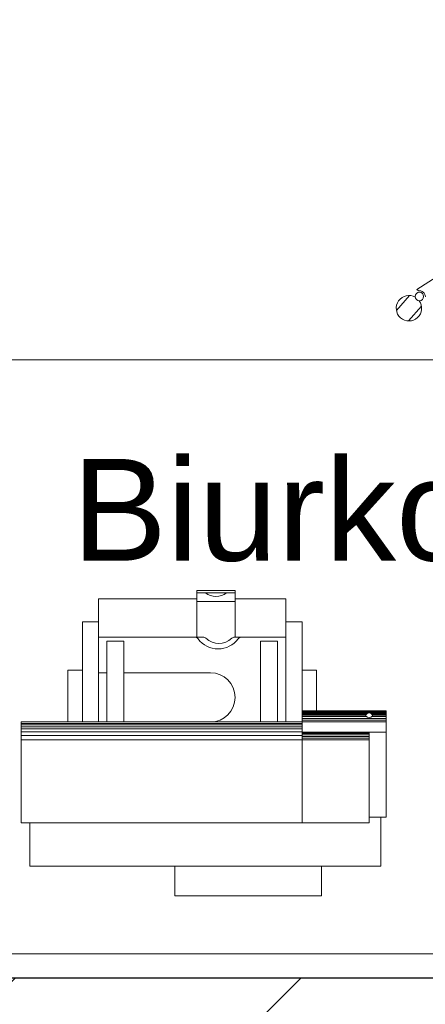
# Model space of a CAD drawing. Header units: millimetres. Extents: x 24385 to 79107, y -56478 to -23676.
# Tile 171 of 256: x 27051 to 27099, y -25946 to -25830. Entities that reach past the tile are written whole.
import ezdxf

# ---------------------------------------------------------------- set-up
doc = ezdxf.new("R2010")
doc.units = ezdxf.units.MM
doc.header["$LTSCALE"] = 2
for name, color, linetype, lineweight in [('0_OPIS', 7, 'Continuous', 13), ('3DPLAN_A_TABELKA POMIESZCZEŃ', 7, 'Continuous', 0), ('Opisy', 7, 'Continuous', 13)]:
    doc.layers.add(name, color=color, linetype=linetype, lineweight=lineweight)
for name, color, linetype in [('3DPLAN_A_KRESKOWANIE 1', 253, 'Continuous'), ('3DPLAN_A_OPIS', 8, 'Continuous'), ('3DPLAN_K_NOŚNA', 7, 'Continuous')]:
    doc.layers.add(name, color=color, linetype=linetype)
doc.layers.add('3DPLAN_A_OBWIEDNIA', color=6, linetype='Continuous', plot=False)
doc.layers.add('FURNITURE ZD 1 500', color=7, linetype='Continuous', lineweight=13, true_color=0x9fa8a5)
doc.styles.add('ARIAL', font='arial.ttf')

# ---------------------------------------------------------------- blocks, each defined once
blk = doc.blocks.new('kondygnacja -1')
at = {"layer": '3DPLAN_A_KRESKOWANIE 1'}
h = blk.add_hatch(dxfattribs=at)
h.set_pattern_fill('ANSI31', color=256, scale=7.5, style=0)
h.set_pattern_definition([(45, (23044.838, -26883.88), (-16.83798, 16.83798), [])])
h.paths.add_polyline_path([(31677.49, -24430.84), (30214.87, -24430.84), (30214.87, -24470.84), (30429.61, -24470.84), (30429.61, -24477.84), (30447.61, -24477.84), (30447.61, -24818.84), (30476.61, -24818.84), (30476.61, -24470.84), (31012.61, -24470.84), (31012.61, -24478.84), (31079.61, -24478.84), (31079.61, -24470.84), (31638.61, -24470.84), (31638.61, -25036.84), (31079.61, -25036.84), (31079.61, -25028.84), (31012.61, -25028.84), (31012.61, -25036.84), (30611.38, -25036.84), (30611.38, -25072.84), (31023.61, -25072.84), (31034.61, -25082.84), (31034.61, -25330.84), (31023.61, -25340.84), (30831.4, -25340.84, -0.038531), (30832.58, -25356.18), (30832.58, -25371.84), (31079.61, -25371.84), (31079.61, -25072.84), (31638.61, -25072.84), (31638.61, -25943.84), (30832.58, -25943.84), (30832.58, -26009.84), (31677.49, -26009.84)])
h.paths.add_polyline_path([(30682.61, -26009.84), (30832.58, -26009.84), (30832.58, -25943.84), (30760.61, -25943.84), (30760.61, -25454.67), (30735.61, -25464.58), (30735.61, -25943.84), (30682.61, -25943.84)])
h.paths.add_polyline_path([(30679.61, -25371.84), (30735.61, -25371.84), (30735.61, -25464.58), (30760.61, -25454.67), (30760.61, -25371.84), (30832.58, -25371.84), (30832.58, -25356.18, 0.038531), (30831.4, -25340.84), (30679.61, -25340.84)])
h.paths.add_polyline_path([(30355.83, -25371.84), (30425.61, -25371.84), (30425.61, -25379.84), (30463.61, -25379.84), (30463.61, -25424.74), (30471.61, -25424.74), (30471.61, -25395.84), (30533.61, -25395.84), (30533.61, -25371.84), (30576.61, -25371.84), (30576.61, -25341.84), (30472.61, -25341.84), (30472.61, -25326.84), (30427.61, -25326.84), (30427.61, -25341.84), (30355.83, -25341.84)])
h.paths.add_polyline_path([(30456.61, -25936.84), (30425.61, -25936.84), (30425.61, -25945.84), (30380.61, -25945.84), (30380.61, -26009.84), (30512.61, -26009.84), (30512.61, -25943.84), (30466.61, -25943.84), (30466.61, -25712.84), (30456.61, -25712.84)])
h.paths.add_polyline_path([(28888.61, -25941.84), (28888.61, -26009.84), (29013.61, -26009.84), (29013.61, -25941.84)])
h.paths.add_polyline_path([(28591.17, -26009.84), (28591.17, -25944.84), (28547.61, -25944.84), (28547.61, -26009.84)])
h.paths.add_polyline_path([(28624.61, -25870.53), (28654.8, -25870.53), (28654.8, -25924.53), (28624.61, -25924.53), (28624.61, -25944.84), (28591.17, -25944.84), (28591.17, -26009.84), (28713.61, -26009.84), (28713.61, -25941.84), (28672.61, -25941.84), (28672.61, -25932.84), (28657.61, -25932.84), (28657.61, -25716.84), (28624.61, -25716.84)])
h.paths.add_polyline_path([(28372.61, -25944.84), (28328.61, -25944.84), (28328.61, -25907.84), (28282.61, -25907.84), (28282.61, -25944.84), (28248.61, -25944.84), (28248.61, -26009.84), (28372.61, -26009.84)])
h.paths.add_polyline_path([(28092.61, -25563.84), (28054.61, -25563.84), (28054.61, -25383.84), (28067.6, -25383.84), (28067.61, -25375.84), (28340.61, -25375.84), (28340.61, -25341.84), (28070.61, -25341.84), (28070.61, -25332.84), (28030.61, -25332.84), (28030.61, -25395.6), (28048.71, -25395.6), (28048.71, -25449.6), (28030.61, -25449.6), (28030.61, -26009.84), (28073.61, -26009.84), (28073.61, -25944.84), (28054.61, -25944.84), (28054.61, -25668.84), (28092.61, -25668.84)])
h.paths.add_polyline_path([(27949.61, -25495.75), (27949.61, -25507.75), (27983.29, -25507.75), (27983.29, -25521.75), (27949.61, -25521.75), (27949.61, -25531.84), (27999.61, -25531.84), (27999.61, -25934.84), (27982.61, -25934.84), (27982.61, -25942.84), (27947.61, -25942.84), (27947.61, -26009.84), (28026.62, -26009.84), (28026.62, -25449.6), (27999.61, -25449.6), (27999.61, -25463.84), (27949.61, -25463.84), (27949.61, -25481.75), (27983.29, -25481.75), (27983.29, -25495.75)])
h.paths.add_polyline_path([(27982.61, -25361.84), (27952.61, -25361.84), (27952.61, -25332.84), (28026.62, -25332.84), (28026.62, -25395.6), (27999.61, -25395.6), (27999.61, -25377.84), (27982.61, -25377.84)])
h.paths.add_polyline_path([(26818.61, -25892.84), (26781.49, -25892.84), (26781.49, -26009.84), (26894.54, -26009.84), (26894.54, -25942.84), (26830.61, -25942.84), (26830.61, -25930.84), (26818.61, -25930.84)])
h.paths.add_polyline_path([(26894.54, -26009.84), (27115.94, -26009.84), (27115.94, -25942.84), (26894.54, -25942.84)])
h.paths.add_polyline_path([(27115.94, -25942.84), (27115.94, -26009.84), (27466.61, -26009.84), (27466.61, -25942.84), (27427.61, -25942.84), (27427.61, -25933.84), (27384.61, -25933.84), (27384.61, -25942.84)])
h.paths.add_polyline_path([(27641.61, -25942.84), (27641.61, -26009.84), (27802.61, -26009.84), (27802.61, -25942.84)])
h.paths.add_polyline_path([(30621.1, -25040.47), (30688.37, -25040.47), (30688.37, -25072.87), (30621.1, -25072.87)], flags=24)
at = {"layer": '3DPLAN_A_OBWIEDNIA'}
blk.add_lwpolyline([(26827.61, -25361.84), (26827.61, -25377.84), (26818.61, -25377.84), (26818.61, -25930.84), (26830.61, -25930.84), (26830.61, -25942.84), (27384.61, -25942.84)], dxfattribs=at)
at = {"layer": '3DPLAN_K_NOŚNA'}
blk.add_line((26830.61, -25942.84), (27384.61, -25942.84), dxfattribs=at)
at = {"layer": 'FURNITURE ZD 1 500', "lineweight": 0}
for p, q in [((27100.56, -25859.93), (27097.73, -25861.75)), ((27097.87, -25861.87), (27097.73, -25861.75)), ((27096.85, -25862.44), (27095.32, -25864.2)), ((27098.27, -25863.68), (27096.74, -25865.44)), ((27071.79, -25897.19), (27076.29, -25897.19)), ((27071.79, -25902.69), (27071.79, -25897.19)), ((27071.79, -25897.49), (27076.29, -25897.49)), ((27076.29, -25902.69), (27076.29, -25897.19)), ((27060.19, -25898.19), (27071.79, -25898.19)), ((27060.19, -25912.69), (27060.19, -25898.19)), ((27071.79, -25898.49), (27076.29, -25898.49)), ((27076.29, -25898.19), (27082.29, -25898.19)), ((27082.29, -25912.69), (27082.29, -25898.19)), ((27058.29, -25900.89), (27060.19, -25900.89)), ((27058.29, -25912.69), (27058.29, -25900.89)), ((27082.29, -25900.89), (27084.19, -25900.89)), ((27084.19, -25924.59), (27084.19, -25900.89)), ((27060.19, -25902.69), (27072.52, -25902.69)), ((27061.19, -25903.19), (27063.19, -25903.19)), ((27061.19, -25912.69), (27061.19, -25903.19)), ((27063.19, -25912.69), (27063.19, -25903.19)), ((27076.25, -25902.69), (27082.29, -25902.69)), ((27079.29, -25903.19), (27081.29, -25903.19)), ((27079.29, -25912.69), (27079.29, -25903.19)), ((27081.29, -25912.69), (27081.29, -25903.19)), ((27056.59, -25906.59), (27058.29, -25906.59)), ((27056.59, -25912.69), (27056.59, -25906.59)), ((27060.19, -25906.89), (27061.19, -25906.89)), ((27063.19, -25906.89), (27073.39, -25906.89)), ((27084.19, -25906.59), (27085.89, -25906.59)), ((27085.89, -25911.39), (27085.89, -25906.59)), ((27084.19, -25911.39), (27094.09, -25911.39)), ((27084.19, -25911.44), (27094.09, -25911.44)), ((27084.19, -25911.49), (27094.09, -25911.49)), ((27084.19, -25911.55), (27094.09, -25911.55)), ((27084.19, -25911.64), (27091.99, -25911.64)), ((27092.2, -25911.64), (27094.09, -25911.64)), ((27094.09, -25923.89), (27094.09, -25911.39)), ((27051.09, -25924.59), (27051.09, -25912.69)), ((27051.09, -25912.69), (27094.09, -25912.69)), ((27051.09, -25912.86), (27084.19, -25912.86)), ((27084.19, -25911.76), (27091.79, -25911.76)), ((27084.19, -25911.89), (27091.72, -25911.89)), ((27084.19, -25912.06), (27091.75, -25912.06)), ((27084.19, -25912.29), (27094.09, -25912.29)), ((27084.19, -25912.48), (27094.09, -25912.48)), ((27092.4, -25911.76), (27094.09, -25911.76)), ((27092.44, -25912.06), (27094.09, -25912.06)), ((27092.47, -25911.89), (27094.09, -25911.89)), ((27051.09, -25913.02), (27084.19, -25913.02)), ((27051.09, -25913.25), (27084.19, -25913.25)), ((27051.09, -25913.52), (27084.19, -25913.52)), ((27051.09, -25913.86), (27084.19, -25913.86)), ((27084.19, -25913.89), (27094.09, -25913.89)), ((27084.19, -25913.97), (27092.09, -25913.97)), ((27092.09, -25924.59), (27092.09, -25913.89)), ((27051.09, -25914.3), (27084.19, -25914.3)), ((27051.09, -25914.79), (27092.09, -25914.79)), ((27084.19, -25914.06), (27092.09, -25914.06)), ((27084.19, -25914.21), (27092.09, -25914.21)), ((27084.19, -25914.41), (27092.09, -25914.41)), ((27084.19, -25914.61), (27092.09, -25914.61)), ((27092.09, -25923.89), (27094.09, -25923.89)), ((27093.49, -25929.69), (27093.49, -25923.89)), ((27051.09, -25924.59), (27092.09, -25924.59)), ((27052.09, -25929.69), (27052.09, -25924.59)), ((27052.09, -25929.69), (27093.49, -25929.69)), ((27069.19, -25933.19), (27069.19, -25929.69)), ((27086.49, -25933.19), (27086.49, -25929.69)), ((27069.19, -25933.19), (27086.49, -25933.19))]:
    blk.add_line(p, q, dxfattribs=at)
blk.add_lwpolyline([(27045.89, -25940.01), (27186.37, -25940.01), (27186.37, -25870.01), (27045.89, -25870.01)], close=True, dxfattribs=at)
blk.add_circle((27098.02, -25862.55), 0.5, dxfattribs=at)
for centre, radius, start, end in [((27096.79, -25863.94), 1.5, 60.6076, 36.4279), ((27097.97, -25862.62), 0.75, 0.7846, 97.1639), ((27074.04, -25895.74), 2.15, 234.5107, 305.4893), ((27071.53, -25903.19), 0.5, 36.733, 90), ((27074.29, -25901.13), 2.95, 216.733, 323.267), ((27072.52, -25903.19), 0.5, 45.879, 90), ((27074.38, -25901.27), 2.18, 225.879, 314.121), ((27076.25, -25903.19), 0.5, 90, 134.121), ((27077.06, -25903.19), 0.5, 90, 143.267), ((27073.39, -25909.79), 2.9, 270, 90), ((27092.09, -25912.02), 0.4, 0, 180), ((27092.09, -25911.48), 0.677, 233.802, 306.198)]:
    blk.add_arc(centre, radius, start, end, dxfattribs=at)
at = {"layer": '3DPLAN_A_OPIS', "color": 1, "lineweight": 30, "style": 'ARIAL'}
for tag, p in [('PRZESUNIĘCIE_WEJŚCIA', (27655.16, -24535.33)), ('WYŁĄCZONE', (27007.18, -24723.98)), ('Z_OPRACOWANIA', (26996.84, -24746.42)), ('WYŁĄCZONE', (30803.05, -24760.87)), ('Z_OPRACOWANIA', (30792.71, -24783.3)), ('WYŁĄCZONE', (28894.9, -24826.59)), ('Z_OPRACOWANIA', (28884.56, -24849.03)), ('POWIĘKSZENIE_WEJŚCIA', (28313.68, -25144.41)), ('POWIĘKSZENIE_WEJŚCIA', (29600.62, -25191.36)), ('POWIĘKSZENIE_WEJŚCIA', (28011.45, -25235.42)), ('WYŁĄCZONE', (29754.42, -25678.17)), ('Z_OPRACOWANIA', (29744.08, -25700.6)), ('WYJŚCIE_EWAKUACYJNE', (27763.79, -26106.07))]:
    blk.add_attdef(tag, p, '', height=12, dxfattribs=at)
at = {"layer": '3DPLAN_A_OPIS', "color": 0, "lineweight": 30, "style": 'ARIAL'}
for tag, p in [('UGUL_1', (29350.3, -24586.01)), ('UGUL_2', (29622.92, -24586.01)), ('UGUL_3', (29833.15, -24586.01))]:
    blk.add_attdef(tag, p, '', height=12, dxfattribs=at)
at = {"layer": '3DPLAN_A_TABELKA POMIESZCZEŃ', "ltscale": 0.5, "style": 'ARIAL'}
for tag, p in [('KURTYNA', (27861.91, -26064.85)), ('POWIETRZNA', (27861.91, -26084.56))]:
    blk.add_attdef(tag, p, '', height=12, dxfattribs=at)
at = {"layer": 'Opisy', "ltscale": 0.5, "insert": (27057.08, -25881.69), "char_height": 12, "width": 684.9992, "attachment_point": 1, "style": 'ARIAL'}
blk.add_mtext('Biurko 60x140cm', dxfattribs=at)

msp = doc.modelspace()

# ---------------------------------------------------------------- block references
at = {"layer": '0_OPIS'}
msp.add_blockref('kondygnacja -1', (0, 0), dxfattribs=at)

doc.saveas('drawing.dxf')
